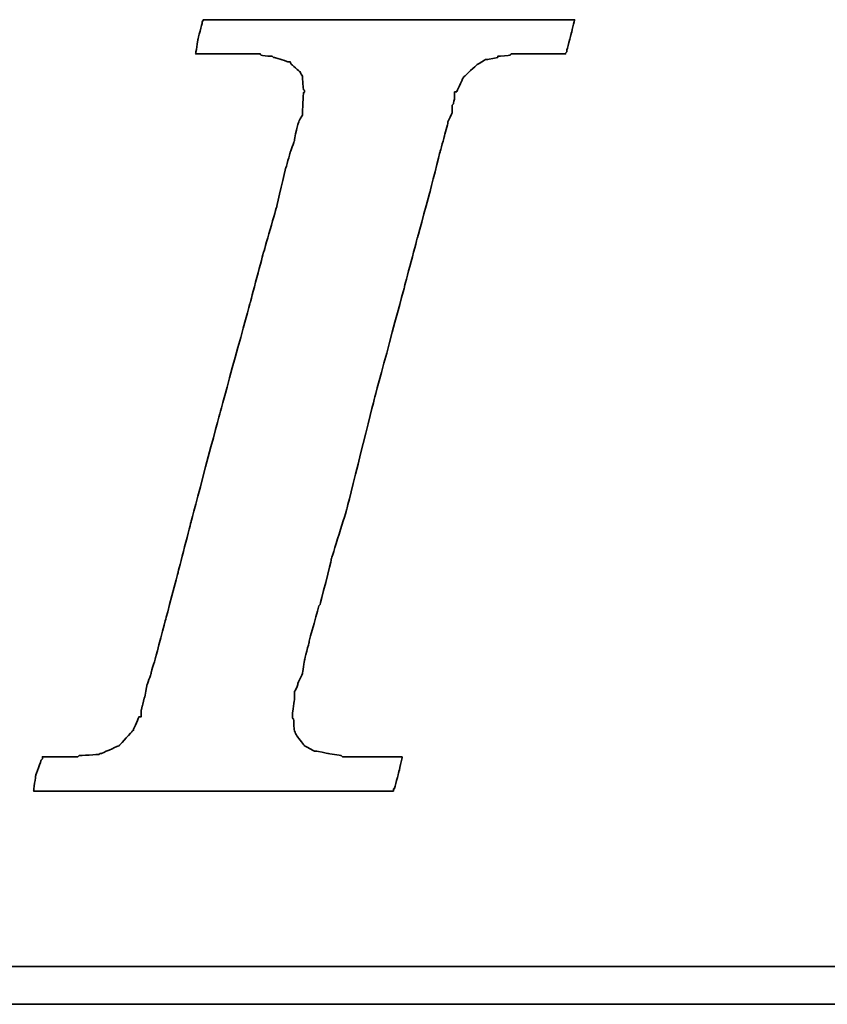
# Model space of a CAD drawing. Header units: millimetres. Extents: x 725 to 1014, y 326 to 423.
# Tile 33 of 51: x 947.14 to 950.37, y 350.6 to 354.54. Entities that reach past the tile are written whole.
import ezdxf

# ---------------------------------------------------------------- set-up
doc = ezdxf.new("R2010")
doc.units = ezdxf.units.MM
doc.header["$LTSCALE"] = 0.15
doc.layers.add('DIM', color=4, linetype='CONTINUOUS')
doc.layers.add('layer 1', color=7, linetype='CONTINUOUS')

# ---------------------------------------------------------------- blocks, each defined once
blk = doc.blocks.new('TBI MOTION logo(完整正式版)')
at = {"layer": 'layer 1', "color": 22, "lineweight": 35}
for points, knots in [([(-40.59125, -7.94375), (-40.59125, -7.94375), (-40.97375, -7.94375), (-40.97375, -7.94375), (-40.97375, -7.94375), (-40.97375, -7.94375), (-41.38125, -7.94375), (-41.38125, -7.94375), (-41.38125, -7.94375), (-41.38125, -7.94375), (-41.54875, -7.94375), (-41.54875, -7.94375), (-41.54875, -7.94375), (-41.54875, -7.94375), (-41.59875, -7.94375), (-41.59875, -7.94375), (-41.59875, -7.94375), (-41.59875, -7.94375), (-41.88375, -7.94375), (-41.88375, -7.94375), (-41.88375, -7.94375), (-41.88375, -7.94375), (-41.90875, -7.91875), (-41.90875, -7.91875), (-41.90875, -7.91875), (-41.90875, -7.91875), (-42.19875, -7.87125), (-42.19875, -7.87125), (-42.19875, -7.87125), (-42.19875, -7.87125), (-42.43875, -7.82375), (-42.43875, -7.82375), (-42.43875, -7.82375), (-42.43875, -7.82375), (-42.45875, -7.82375), (-42.45875, -7.82375), (-42.45875, -7.82375), (-42.45875, -7.82375), (-42.48625, -7.82375), (-42.48625, -7.82375), (-42.48625, -7.82375), (-42.48625, -7.82375), (-42.67625, -7.72375), (-42.67625, -7.72375), (-42.67625, -7.72375), (-42.67625, -7.72375), (-42.70125, -7.70375), (-42.70125, -7.70375), (-42.70125, -7.70375), (-42.70125, -7.70375), (-42.72375, -7.67875), (-42.72375, -7.67875), (-42.72375, -7.67875), (-42.72375, -7.67875), (-42.86875, -7.48875), (-42.86875, -7.48875), (-42.86875, -7.48875), (-42.86875, -7.48875), (-42.89375, -7.43875), (-42.89375, -7.43875), (-42.89375, -7.43875), (-42.89375, -7.43875), (-42.91875, -7.38875), (-42.91875, -7.38875), (-42.91875, -7.38875), (-42.91875, -7.38875), (-42.93875, -7.12875), (-42.93875, -7.12875), (-42.93875, -7.12875), (-42.93875, -7.12875), (-42.96375, -7.10375), (-42.96375, -7.10375), (-42.96375, -7.10375), (-42.96375, -7.10375), (-42.96375, -7.05375), (-42.96375, -7.05375), (-42.96375, -7.05375), (-42.96375, -7.05375), (-42.96375, -7.00875), (-42.96375, -7.00875), (-42.96375, -7.00875), (-42.96375, -7.00875), (-42.91875, -6.69625), (-42.91875, -6.69625), (-42.91875, -6.69625), (-42.91875, -6.69625), (-42.91875, -6.62375), (-42.91875, -6.62375), (-42.91875, -6.62375), (-42.91875, -6.62375), (-42.91875, -6.59625), (-42.91875, -6.59625), (-42.91875, -6.59625), (-42.91875, -6.59625), (-42.91875, -6.57375), (-42.91875, -6.57375), (-42.91875, -6.57375), (-42.91875, -6.57375), (-42.91875, -6.52875), (-42.91875, -6.52875), (-42.91875, -6.52875), (-42.91875, -6.52875), (-42.89375, -6.50375), (-42.89375, -6.50375), (-42.89375, -6.50375), (-42.89375, -6.50375), (-42.84375, -6.38375), (-42.84375, -6.38375), (-42.84375, -6.38375), (-42.84375, -6.38375), (-42.84375, -6.35875), (-42.84375, -6.35875), (-42.84375, -6.35875), (-42.84375, -6.35875), (-42.74625, -6.14375), (-42.74625, -6.14375), (-42.74625, -6.14375), (-42.74625, -6.14375), (-42.70125, -5.85375), (-42.70125, -5.85375), (-42.70125, -5.85375), (-42.70125, -5.85375), (-42.60375, -5.47125), (-42.60375, -5.47125), (-42.60375, -5.47125), (-42.60375, -5.47125), (-42.60375, -5.44875), (-42.60375, -5.44875), (-42.60375, -5.44875), (-42.60375, -5.44875), (-42.38875, -4.67875), (-42.38875, -4.67875), (-42.38875, -4.67875), (-42.38875, -4.67875), (-42.36375, -4.65375), (-42.36375, -4.65375), (-42.36375, -4.65375), (-42.36375, -4.65375), (-42.12375, -3.69625), (-42.12375, -3.69625), (-42.12375, -3.69625), (-42.12375, -3.69625), (-42.12375, -3.67374), (-42.12375, -3.67374), (-42.12375, -3.67374), (-42.12375, -3.67374), (-41.78875, -2.59374), (-41.78875, -2.59374), (-41.78875, -2.59374), (-41.78875, -2.59374), (-41.18875, -0.19375), (-41.18875, -0.19375), (-41.18875, -0.19375), (-41.18875, -0.19375), (-40.54375, 2.20624), (-40.54375, 2.20624), (-40.54375, 2.20624), (-40.54375, 2.20624), (-40.25375, 3.30875), (-40.25375, 3.30875), (-40.25375, 3.30875), (-40.25375, 3.30875), (-39.98875, 4.27125), (-39.98875, 4.27125), (-39.98875, 4.27125), (-39.98875, 4.27125), (-39.77375, 5.13125), (-39.77375, 5.13125), (-39.77375, 5.13125), (-39.77375, 5.13125), (-39.67875, 5.47125), (-39.67875, 5.47125), (-39.67875, 5.47125), (-39.67875, 5.47125), (-39.60375, 5.75625), (-39.60375, 5.75625), (-39.60375, 5.75625), (-39.60375, 5.75625), (-39.60375, 5.78125), (-39.60375, 5.78125), (-39.60375, 5.78125), (-39.60375, 5.78125), (-39.50875, 5.97125), (-39.50875, 5.97125), (-39.50875, 5.97125), (-39.50875, 5.97125), (-39.50875, 6.13875), (-39.50875, 6.13875), (-39.50875, 6.13875), (-39.50875, 6.13875), (-39.48625, 6.16625), (-39.48625, 6.16625), (-39.48625, 6.16625), (-39.48625, 6.16625), (-39.46125, 6.28625), (-39.46125, 6.28625), (-39.46125, 6.28625), (-39.46125, 6.28625), (-39.46125, 6.42625), (-39.46125, 6.42625), (-39.46125, 6.42625), (-39.46125, 6.42625), (-39.41375, 6.42625), (-39.41375, 6.42625), (-39.41375, 6.42625), (-39.41375, 6.42625), (-39.29375, 6.69125), (-39.29375, 6.69125), (-39.29375, 6.69125), (-39.29375, 6.69125), (-39.26875, 6.74125), (-39.26875, 6.74125), (-39.26875, 6.74125), (-39.26875, 6.74125), (-39.24375, 6.76625), (-39.24375, 6.76625), (-39.24375, 6.76625), (-39.24375, 6.76625), (-38.98375, 7.00624), (-38.98375, 7.00624), (-38.98375, 7.00624), (-38.98375, 7.00624), (-38.95625, 7.02624), (-38.95625, 7.02624), (-38.95625, 7.02624), (-38.95625, 7.02624), (-38.78875, 7.12624), (-38.78875, 7.12624), (-38.78875, 7.12624), (-38.78875, 7.12624), (-38.76375, 7.12624), (-38.76375, 7.12624), (-38.76375, 7.12624), (-38.76375, 7.12624), (-38.74375, 7.12624), (-38.74375, 7.12624), (-38.74375, 7.12624), (-38.74375, 7.12624), (-38.52875, 7.17125), (-38.52875, 7.17125), (-38.52875, 7.17125), (-38.52875, 7.17125), (-38.52875, 7.19624), (-38.52875, 7.19624), (-38.52875, 7.19624), (-38.52875, 7.19624), (-38.50375, 7.19624), (-38.50375, 7.19624), (-38.50375, 7.19624), (-38.50375, 7.19624), (-38.26125, 7.21875), (-38.26125, 7.21875), (-38.26125, 7.21875), (-38.26125, 7.21875), (-38.23875, 7.24624), (-38.23875, 7.24624), (-38.23875, 7.24624), (-38.23875, 7.24624), (-38.21625, 7.24624), (-38.21625, 7.24624), (-38.21625, 7.24624), (-38.21625, 7.24624), (-38.18875, 7.24624), (-38.18875, 7.24624), (-38.18875, 7.24624), (-38.18875, 7.24624), (-37.90375, 7.24624), (-37.90375, 7.24624), (-37.90375, 7.24624), (-37.90375, 7.24624), (-37.85375, 7.24624), (-37.85375, 7.24624), (-37.85375, 7.24624), (-37.85375, 7.24624), (-37.75875, 7.24624), (-37.75875, 7.24624), (-37.75875, 7.24624), (-37.75875, 7.24624), (-37.42375, 7.24624), (-37.42375, 7.24624), (-37.42375, 7.24624), (-37.42375, 7.24624), (-37.08875, 7.24624), (-37.08875, 7.24624), (-37.08875, 7.24624), (-37.08875, 7.24624), (-37.06375, 7.24624), (-37.06375, 7.24624), (-37.06375, 7.24624), (-37.06375, 7.24624), (-37.06375, 7.26624), (-37.06375, 7.26624), (-37.06375, 7.26624), (-37.06375, 7.26624), (-37.03875, 7.29125), (-37.03875, 7.29125), (-37.03875, 7.29125), (-37.03875, 7.29125), (-37.03875, 7.31625), (-37.03875, 7.31625), (-37.03875, 7.31625), (-37.03875, 7.31625), (-36.94125, 7.67625), (-36.94125, 7.67625), (-36.94125, 7.67625), (-36.94125, 7.67625), (-36.86875, 7.98625), (-36.86875, 7.98625), (-36.86875, 7.98625), (-36.86875, 7.98625), (-36.98875, 7.98625), (-36.98875, 7.98625), (-36.98875, 7.98625), (-36.98875, 7.98625), (-37.42375, 7.98625), (-37.42375, 7.98625), (-37.42375, 7.98625), (-37.42375, 7.98625), (-37.94875, 7.98625), (-37.94875, 7.98625), (-37.94875, 7.98625), (-37.94875, 7.98625), (-38.57375, 7.98625), (-38.57375, 7.98625), (-38.57375, 7.98625), (-38.57375, 7.98625), (-39.29375, 7.98625), (-39.29375, 7.98625), (-39.29375, 7.98625), (-39.29375, 7.98625), (-40.82875, 7.98625), (-40.82875, 7.98625), (-40.82875, 7.98625), (-40.82875, 7.98625), (-42.36375, 7.98625), (-42.36375, 7.98625), (-42.36375, 7.98625), (-42.36375, 7.98625), (-43.08375, 7.98625), (-43.08375, 7.98625), (-43.08375, 7.98625), (-43.08375, 7.98625), (-43.70875, 7.98625), (-43.70875, 7.98625), (-43.70875, 7.98625), (-43.70875, 7.98625), (-44.23375, 7.98625), (-44.23375, 7.98625), (-44.23375, 7.98625), (-44.23375, 7.98625), (-44.66875, 7.98625), (-44.66875, 7.98625), (-44.66875, 7.98625), (-44.66875, 7.98625), (-44.88375, 7.98625), (-44.88375, 7.98625), (-44.88375, 7.98625), (-44.88375, 7.98625), (-44.90875, 7.94125), (-44.90875, 7.94125), (-44.90875, 7.94125), (-44.90875, 7.94125), (-44.90875, 7.91625), (-44.90875, 7.91625), (-44.90875, 7.91625), (-44.90875, 7.91625), (-45.00375, 7.55625), (-45.00375, 7.55625), (-45.00375, 7.55625), (-45.00375, 7.55625), (-45.05375, 7.24624), (-45.05375, 7.24624), (-45.05375, 7.24624), (-45.05375, 7.24624), (-44.61875, 7.24624), (-44.61875, 7.24624), (-44.61875, 7.24624), (-44.61875, 7.24624), (-44.11375, 7.24624), (-44.11375, 7.24624), (-44.11375, 7.24624), (-44.11375, 7.24624), (-43.99375, 7.24624), (-43.99375, 7.24624), (-43.99375, 7.24624), (-43.99375, 7.24624), (-43.94625, 7.24624), (-43.94625, 7.24624), (-43.94625, 7.24624), (-43.94625, 7.24624), (-43.92374, 7.24624), (-43.92374, 7.24624), (-43.92374, 7.24624), (-43.92374, 7.24624), (-43.65875, 7.24624), (-43.65875, 7.24624), (-43.65875, 7.24624), (-43.65875, 7.24624), (-43.63875, 7.21875), (-43.63875, 7.21875), (-43.63875, 7.21875), (-43.63875, 7.21875), (-43.46875, 7.19624), (-43.46875, 7.19624), (-43.46875, 7.19624), (-43.46875, 7.19624), (-43.39875, 7.19624), (-43.39875, 7.19624), (-43.39875, 7.19624), (-43.39875, 7.19624), (-43.37125, 7.17125), (-43.37125, 7.17125), (-43.37125, 7.17125), (-43.37125, 7.17125), (-43.34875, 7.17125), (-43.34875, 7.17125), (-43.34875, 7.17125), (-43.34875, 7.17125), (-43.20375, 7.12624), (-43.20375, 7.12624), (-43.20375, 7.12624), (-43.20375, 7.12624), (-43.05875, 7.07624), (-43.05875, 7.07624), (-43.05875, 7.07624), (-43.05875, 7.07624), (-43.01375, 7.07624), (-43.01375, 7.07624), (-43.01375, 7.07624), (-43.01375, 7.07624), (-42.98875, 7.02624), (-42.98875, 7.02624), (-42.98875, 7.02624), (-42.98875, 7.02624), (-42.79875, 6.86125), (-42.79875, 6.86125), (-42.79875, 6.86125), (-42.79875, 6.86125), (-42.77375, 6.81125), (-42.77375, 6.81125), (-42.77375, 6.81125), (-42.77375, 6.81125), (-42.74625, 6.76625), (-42.74625, 6.76625), (-42.74625, 6.76625), (-42.74625, 6.76625), (-42.72375, 6.47625), (-42.72375, 6.47625), (-42.72375, 6.47625), (-42.72375, 6.47625), (-42.70125, 6.45124), (-42.70125, 6.45124), (-42.70125, 6.45124), (-42.70125, 6.45124), (-42.70125, 6.42625), (-42.70125, 6.42625), (-42.70125, 6.42625), (-42.70125, 6.42625), (-42.72375, 6.40625), (-42.72375, 6.40625), (-42.72375, 6.40625), (-42.72375, 6.40625), (-42.74625, 5.97125), (-42.74625, 5.97125), (-42.74625, 5.97125), (-42.74625, 5.97125), (-42.74625, 5.94625), (-42.74625, 5.94625), (-42.74625, 5.94625), (-42.74625, 5.94625), (-42.74625, 5.92625), (-42.74625, 5.92625), (-42.74625, 5.92625), (-42.74625, 5.92625), (-42.77375, 5.87625), (-42.77375, 5.87625), (-42.77375, 5.87625), (-42.77375, 5.87625), (-42.81875, 5.80625), (-42.81875, 5.80625), (-42.81875, 5.80625), (-42.81875, 5.80625), (-42.86875, 5.63625), (-42.86875, 5.63625), (-42.86875, 5.63625), (-42.86875, 5.63625), (-42.91875, 5.39625), (-42.91875, 5.39625), (-42.91875, 5.39625), (-42.91875, 5.39625), (-42.91875, 5.37124), (-42.91875, 5.37124), (-42.91875, 5.37124), (-42.91875, 5.37124), (-43.01375, 5.10874), (-43.01375, 5.10874), (-43.01375, 5.10874), (-43.01375, 5.10874), (-43.10875, 4.77124), (-43.10875, 4.77124), (-43.10875, 4.77124), (-43.10875, 4.77124), (-43.29875, 3.95625), (-43.29875, 3.95625), (-43.29875, 3.95625), (-43.29875, 3.95625), (-43.58875, 2.95125), (-43.58875, 2.95125), (-43.58875, 2.95125), (-43.58875, 2.95125), (-43.87375, 1.87125), (-43.87375, 1.87125), (-43.87375, 1.87125), (-43.87375, 1.87125), (-44.52625, -0.50374), (-44.52625, -0.50374), (-44.52625, -0.50374), (-44.52625, -0.50374), (-45.14875, -2.85375), (-45.14875, -2.85375), (-45.14875, -2.85375), (-45.14875, -2.85375), (-45.43375, -3.95875), (-45.43375, -3.95875), (-45.43375, -3.95875), (-45.43375, -3.95875), (-45.69875, -4.96875), (-45.69875, -4.96875), (-45.69875, -4.96875), (-45.69875, -4.96875), (-45.91375, -5.78375), (-45.91375, -5.78375), (-45.91375, -5.78375), (-45.91375, -5.78375), (-46.01375, -6.11875), (-46.01375, -6.11875), (-46.01375, -6.11875), (-46.01375, -6.11875), (-46.01375, -6.14375), (-46.01375, -6.14375), (-46.01375, -6.14375), (-46.01375, -6.14375), (-46.10875, -6.40875), (-46.10875, -6.40875), (-46.10875, -6.40875), (-46.10875, -6.40875), (-46.15375, -6.64875), (-46.15375, -6.64875), (-46.15375, -6.64875), (-46.15375, -6.64875), (-46.20375, -6.83875), (-46.20375, -6.83875), (-46.20375, -6.83875), (-46.20375, -6.83875), (-46.22875, -6.93375), (-46.22875, -6.93375), (-46.22875, -6.93375), (-46.22875, -6.93375), (-46.22875, -7.07875), (-46.22875, -7.07875), (-46.22875, -7.07875), (-46.22875, -7.07875), (-46.27375, -7.07875), (-46.27375, -7.07875), (-46.27375, -7.07875), (-46.27375, -7.07875), (-46.39375, -7.34375), (-46.39375, -7.34375), (-46.39375, -7.34375), (-46.39375, -7.34375), (-46.39375, -7.36875), (-46.39375, -7.36875), (-46.39375, -7.36875), (-46.39375, -7.36875), (-46.42125, -7.38875), (-46.42125, -7.38875), (-46.42125, -7.38875), (-46.42125, -7.38875), (-46.68375, -7.67875), (-46.68375, -7.67875), (-46.68375, -7.67875), (-46.68375, -7.67875), (-46.70875, -7.70375), (-46.70875, -7.70375), (-46.70875, -7.70375), (-46.70875, -7.70375), (-46.75375, -7.72375), (-46.75375, -7.72375), (-46.75375, -7.72375), (-46.75375, -7.72375), (-47.08875, -7.87125), (-47.08875, -7.87125), (-47.08875, -7.87125), (-47.08875, -7.87125), (-47.11625, -7.87125), (-47.11625, -7.87125), (-47.11625, -7.87125), (-47.11625, -7.87125), (-47.13875, -7.89375), (-47.13875, -7.89375), (-47.13875, -7.89375), (-47.13875, -7.89375), (-47.56875, -7.91875), (-47.56875, -7.91875), (-47.56875, -7.91875), (-47.56875, -7.91875), (-47.59625, -7.94375), (-47.59625, -7.94375), (-47.59625, -7.94375), (-47.59625, -7.94375), (-47.64375, -7.94375), (-47.64375, -7.94375), (-47.64375, -7.94375), (-47.64375, -7.94375), (-47.73625, -7.94375), (-47.73625, -7.94375), (-47.73625, -7.94375), (-47.73625, -7.94375), (-48.07375, -7.94375), (-48.07375, -7.94375), (-48.07375, -7.94375), (-48.07375, -7.94375), (-48.36125, -7.94375), (-48.36125, -7.94375), (-48.36125, -7.94375), (-48.36125, -7.94375), (-48.36125, -7.96625), (-48.36125, -7.96625), (-48.36125, -7.96625), (-48.36125, -7.96625), (-48.36125, -7.99125), (-48.36125, -7.99125), (-48.36125, -7.99125), (-48.36125, -7.99125), (-48.38875, -8.01375), (-48.38875, -8.01375), (-48.38875, -8.01375), (-48.38875, -8.01375), (-48.50875, -8.34875), (-48.50875, -8.34875), (-48.50875, -8.34875), (-48.50875, -8.34875), (-48.55375, -8.68625), (-48.55375, -8.68625), (-48.55375, -8.68625), (-48.55375, -8.68625), (-48.45875, -8.68625), (-48.45875, -8.68625), (-48.45875, -8.68625), (-48.45875, -8.68625), (-48.07375, -8.68625), (-48.07375, -8.68625), (-48.07375, -8.68625), (-48.07375, -8.68625), (-47.52375, -8.68625), (-47.52375, -8.68625), (-47.52375, -8.68625), (-47.52375, -8.68625), (-46.92375, -8.68625), (-46.92375, -8.68625), (-46.92375, -8.68625), (-46.92375, -8.68625), (-46.25375, -8.68625), (-46.25375, -8.68625), (-46.25375, -8.68625), (-46.25375, -8.68625), (-46.20375, -8.68625), (-46.20375, -8.68625), (-46.20375, -8.68625), (-46.20375, -8.68625), (-44.71375, -8.68625), (-44.71375, -8.68625), (-44.71375, -8.68625), (-44.71375, -8.68625), (-43.22875, -8.68625), (-43.22875, -8.68625), (-43.22875, -8.68625), (-43.22875, -8.68625), (-42.55875, -8.68625), (-42.55875, -8.68625), (-42.55875, -8.68625), (-42.55875, -8.68625), (-42.50875, -8.68625), (-42.50875, -8.68625), (-42.50875, -8.68625), (-42.50875, -8.68625), (-41.93375, -8.68625), (-41.93375, -8.68625), (-41.93375, -8.68625), (-41.93375, -8.68625), (-41.38125, -8.68625), (-41.38125, -8.68625), (-41.38125, -8.68625), (-41.38125, -8.68625), (-40.97375, -8.68625), (-40.97375, -8.68625), (-40.97375, -8.68625), (-40.97375, -8.68625), (-40.78125, -8.68625), (-40.78125, -8.68625), (-40.78125, -8.68625), (-40.78125, -8.68625), (-40.78125, -8.63875), (-40.78125, -8.63875), (-40.78125, -8.63875), (-40.78125, -8.63875), (-40.75875, -8.63875), (-40.75875, -8.63875), (-40.75875, -8.63875), (-40.75875, -8.63875), (-40.66375, -8.27875), (-40.66375, -8.27875), (-40.66375, -8.27875), (-40.66375, -8.27875), (-40.59125, -7.94375), (-40.59125, -7.94375)], [0, 0, 0, 0, 0.00558659, 0.00558659, 0.00558659, 0.0055866, 0.01117318, 0.01117318, 0.01117318, 0.01117319, 0.01675978, 0.01675978, 0.01675978, 0.01675979, 0.02234637, 0.02234637, 0.02234637, 0.02234638, 0.02793296, 0.02793296, 0.02793296, 0.02793297, 0.03351955, 0.03351955, 0.03351955, 0.03351956, 0.03910615, 0.03910615, 0.03910615, 0.03910616, 0.04469274, 0.04469274, 0.04469274, 0.04469275, 0.05027933, 0.05027933, 0.05027933, 0.05027934, 0.05586592, 0.05586592, 0.05586592, 0.05586593, 0.06145251, 0.06145251, 0.06145251, 0.06145252, 0.06703911, 0.06703911, 0.06703911, 0.06703912, 0.0726257, 0.0726257, 0.0726257, 0.07262571, 0.07821229, 0.07821229, 0.07821229, 0.0782123, 0.08379888, 0.08379888, 0.08379888, 0.08379889, 0.08938547, 0.08938547, 0.08938547, 0.08938548, 0.09497207, 0.09497207, 0.09497207, 0.09497208, 0.10055866, 0.10055866, 0.10055866, 0.10055867, 0.10614525, 0.10614525, 0.10614525, 0.10614526, 0.11173184, 0.11173184, 0.11173184, 0.11173185, 0.11731844, 0.11731844, 0.11731844, 0.11731845, 0.12290503, 0.12290503, 0.12290503, 0.12290504, 0.12849162, 0.12849162, 0.12849162, 0.12849163, 0.13407821, 0.13407821, 0.13407821, 0.13407822, 0.1396648, 0.1396648, 0.1396648, 0.13966481, 0.1452514, 0.1452514, 0.1452514, 0.14525141, 0.15083799, 0.15083799, 0.15083799, 0.150838, 0.15642458, 0.15642458, 0.15642458, 0.15642459, 0.16201117, 0.16201117, 0.16201117, 0.16201118, 0.16759777, 0.16759777, 0.16759777, 0.16759778, 0.17318436, 0.17318436, 0.17318436, 0.17318437, 0.17877095, 0.17877095, 0.17877095, 0.17877096, 0.18435754, 0.18435754, 0.18435754, 0.18435755, 0.18994413, 0.18994413, 0.18994413, 0.18994414, 0.19553073, 0.19553073, 0.19553073, 0.19553074, 0.20111732, 0.20111732, 0.20111732, 0.20111733, 0.20670391, 0.20670391, 0.20670391, 0.20670392, 0.2122905, 0.2122905, 0.2122905, 0.21229051, 0.21787709, 0.21787709, 0.21787709, 0.2178771, 0.22346369, 0.22346369, 0.22346369, 0.2234637, 0.22905028, 0.22905028, 0.22905028, 0.22905029, 0.23463687, 0.23463687, 0.23463687, 0.23463688, 0.24022346, 0.24022346, 0.24022346, 0.24022347, 0.24581006, 0.24581006, 0.24581006, 0.24581007, 0.25139665, 0.25139665, 0.25139665, 0.25139666, 0.25698324, 0.25698324, 0.25698324, 0.25698325, 0.26256983, 0.26256983, 0.26256983, 0.26256984, 0.26815642, 0.26815642, 0.26815642, 0.26815643, 0.27374302, 0.27374302, 0.27374302, 0.27374303, 0.27932961, 0.27932961, 0.27932961, 0.27932962, 0.2849162, 0.2849162, 0.2849162, 0.28491621, 0.29050279, 0.29050279, 0.29050279, 0.2905028, 0.29608939, 0.29608939, 0.29608939, 0.2960894, 0.30167598, 0.30167598, 0.30167598, 0.30167599, 0.30726257, 0.30726257, 0.30726257, 0.30726258, 0.31284916, 0.31284916, 0.31284916, 0.31284917, 0.31843575, 0.31843575, 0.31843575, 0.31843576, 0.32402235, 0.32402235, 0.32402235, 0.32402236, 0.32960894, 0.32960894, 0.32960894, 0.32960895, 0.33519553, 0.33519553, 0.33519553, 0.33519554, 0.34078212, 0.34078212, 0.34078212, 0.34078213, 0.34636872, 0.34636872, 0.34636872, 0.34636873, 0.35195531, 0.35195531, 0.35195531, 0.35195532, 0.3575419, 0.3575419, 0.3575419, 0.35754191, 0.36312849, 0.36312849, 0.36312849, 0.3631285, 0.36871508, 0.36871508, 0.36871508, 0.36871509, 0.37430168, 0.37430168, 0.37430168, 0.37430169, 0.37988827, 0.37988827, 0.37988827, 0.37988828, 0.38547486, 0.38547486, 0.38547486, 0.38547487, 0.39106145, 0.39106145, 0.39106145, 0.39106146, 0.39664804, 0.39664804, 0.39664804, 0.39664805, 0.40223464, 0.40223464, 0.40223464, 0.40223465, 0.40782123, 0.40782123, 0.40782123, 0.40782124, 0.41340782, 0.41340782, 0.41340782, 0.41340783, 0.41899441, 0.41899441, 0.41899441, 0.41899442, 0.42458101, 0.42458101, 0.42458101, 0.42458102, 0.4301676, 0.4301676, 0.4301676, 0.43016761, 0.43575419, 0.43575419, 0.43575419, 0.4357542, 0.44134078, 0.44134078, 0.44134078, 0.44134079, 0.44692737, 0.44692737, 0.44692737, 0.44692738, 0.45251397, 0.45251397, 0.45251397, 0.45251398, 0.45810056, 0.45810056, 0.45810056, 0.45810057, 0.46368715, 0.46368715, 0.46368715, 0.46368716, 0.46927374, 0.46927374, 0.46927374, 0.46927375, 0.47486034, 0.47486034, 0.47486034, 0.47486035, 0.48044693, 0.48044693, 0.48044693, 0.48044694, 0.48603352, 0.48603352, 0.48603352, 0.48603353, 0.49162011, 0.49162011, 0.49162011, 0.49162012, 0.4972067, 0.4972067, 0.4972067, 0.49720671, 0.5027933, 0.5027933, 0.5027933, 0.50279331, 0.50837989, 0.50837989, 0.50837989, 0.5083799, 0.51396648, 0.51396648, 0.51396648, 0.51396649, 0.51955307, 0.51955307, 0.51955307, 0.51955308, 0.52513966, 0.52513966, 0.52513966, 0.52513967, 0.53072626, 0.53072626, 0.53072626, 0.53072627, 0.53631285, 0.53631285, 0.53631285, 0.53631286, 0.54189944, 0.54189944, 0.54189944, 0.54189945, 0.54748603, 0.54748603, 0.54748603, 0.54748604, 0.55307263, 0.55307263, 0.55307263, 0.55307264, 0.55865922, 0.55865922, 0.55865922, 0.55865923, 0.56424581, 0.56424581, 0.56424581, 0.56424582, 0.5698324, 0.5698324, 0.5698324, 0.56983241, 0.57541899, 0.57541899, 0.57541899, 0.575419, 0.58100559, 0.58100559, 0.58100559, 0.5810056, 0.58659218, 0.58659218, 0.58659218, 0.58659219, 0.59217877, 0.59217877, 0.59217877, 0.59217878, 0.59776536, 0.59776536, 0.59776536, 0.59776537, 0.60335196, 0.60335196, 0.60335196, 0.60335197, 0.60893855, 0.60893855, 0.60893855, 0.60893856, 0.61452514, 0.61452514, 0.61452514, 0.61452515, 0.62011173, 0.62011173, 0.62011173, 0.62011174, 0.62569832, 0.62569832, 0.62569832, 0.62569833, 0.63128492, 0.63128492, 0.63128492, 0.63128493, 0.63687151, 0.63687151, 0.63687151, 0.63687152, 0.6424581, 0.6424581, 0.6424581, 0.64245811, 0.64804469, 0.64804469, 0.64804469, 0.6480447, 0.65363128, 0.65363128, 0.65363128, 0.65363129, 0.65921788, 0.65921788, 0.65921788, 0.65921789, 0.66480447, 0.66480447, 0.66480447, 0.66480448, 0.67039106, 0.67039106, 0.67039106, 0.67039107, 0.67597765, 0.67597765, 0.67597765, 0.67597766, 0.68156425, 0.68156425, 0.68156425, 0.68156426, 0.68715084, 0.68715084, 0.68715084, 0.68715085, 0.69273743, 0.69273743, 0.69273743, 0.69273744, 0.69832402, 0.69832402, 0.69832402, 0.69832403, 0.70391061, 0.70391061, 0.70391061, 0.70391062, 0.70949721, 0.70949721, 0.70949721, 0.70949722, 0.7150838, 0.7150838, 0.7150838, 0.71508381, 0.72067039, 0.72067039, 0.72067039, 0.7206704, 0.72625698, 0.72625698, 0.72625698, 0.72625699, 0.73184358, 0.73184358, 0.73184358, 0.73184359, 0.73743017, 0.73743017, 0.73743017, 0.73743018, 0.74301676, 0.74301676, 0.74301676, 0.74301677, 0.74860335, 0.74860335, 0.74860335, 0.74860336, 0.75418994, 0.75418994, 0.75418994, 0.75418995, 0.75977654, 0.75977654, 0.75977654, 0.75977655, 0.76536313, 0.76536313, 0.76536313, 0.76536314, 0.77094972, 0.77094972, 0.77094972, 0.77094973, 0.77653631, 0.77653631, 0.77653631, 0.77653632, 0.78212291, 0.78212291, 0.78212291, 0.78212292, 0.7877095, 0.7877095, 0.7877095, 0.78770951, 0.79329609, 0.79329609, 0.79329609, 0.7932961, 0.79888268, 0.79888268, 0.79888268, 0.79888269, 0.80446927, 0.80446927, 0.80446927, 0.80446928, 0.81005587, 0.81005587, 0.81005587, 0.81005588, 0.81564246, 0.81564246, 0.81564246, 0.81564247, 0.82122905, 0.82122905, 0.82122905, 0.82122906, 0.82681564, 0.82681564, 0.82681564, 0.82681565, 0.83240223, 0.83240223, 0.83240223, 0.83240224, 0.83798883, 0.83798883, 0.83798883, 0.83798884, 0.84357542, 0.84357542, 0.84357542, 0.84357543, 0.84916201, 0.84916201, 0.84916201, 0.84916202, 0.8547486, 0.8547486, 0.8547486, 0.85474861, 0.8603352, 0.8603352, 0.8603352, 0.86033521, 0.86592179, 0.86592179, 0.86592179, 0.8659218, 0.87150838, 0.87150838, 0.87150838, 0.87150839, 0.87709497, 0.87709497, 0.87709497, 0.87709498, 0.88268156, 0.88268156, 0.88268156, 0.88268157, 0.88826816, 0.88826816, 0.88826816, 0.88826817, 0.89385475, 0.89385475, 0.89385475, 0.89385476, 0.89944134, 0.89944134, 0.89944134, 0.89944135, 0.90502793, 0.90502793, 0.90502793, 0.90502794, 0.91061453, 0.91061453, 0.91061453, 0.91061454, 0.91620112, 0.91620112, 0.91620112, 0.91620113, 0.92178771, 0.92178771, 0.92178771, 0.92178772, 0.9273743, 0.9273743, 0.9273743, 0.92737431, 0.93296089, 0.93296089, 0.93296089, 0.9329609, 0.93854749, 0.93854749, 0.93854749, 0.9385475, 0.94413408, 0.94413408, 0.94413408, 0.94413409, 0.94972067, 0.94972067, 0.94972067, 0.94972068, 0.95530726, 0.95530726, 0.95530726, 0.95530727, 0.96089385, 0.96089385, 0.96089385, 0.96089386, 0.96648045, 0.96648045, 0.96648045, 0.96648046, 0.97206704, 0.97206704, 0.97206704, 0.97206705, 0.97765363, 0.97765363, 0.97765363, 0.97765364, 0.98324022, 0.98324022, 0.98324022, 0.98324023, 0.98882682, 0.98882682, 0.98882682, 0.98882683, 0.99441341, 0.99441341, 0.99441341, 0.99441342, 1, 1, 1, 1]), ([(75.90875, -9.47875), (75.90875, -9.47875), (75.90875, -12.28625), (75.90875, -12.28625), (75.90875, -12.28625), (75.90875, -12.28625), (75.90875, -12.47875), (75.90875, -12.47875), (75.90875, -12.47875), (75.90875, -12.47875), (75.71625, -12.47875), (75.71625, -12.47875), (75.71625, -12.47875), (75.71625, -12.47875), (-88.32875, -12.47875), (-88.32875, -12.47875), (-88.32875, -12.47875), (-88.32875, -12.47875), (-88.32875, -13.29375), (-88.32875, -13.29375), (-88.32875, -13.29375), (-88.32875, -13.29375), (82.89125, -13.29375), (82.89125, -13.29375), (82.89125, -13.29375), (82.89125, -13.29375), (75.90875, -9.47875), (75.90875, -9.47875)], [0, 0, 0, 0, 0.14285714, 0.14285714, 0.14285714, 0.14285715, 0.28571429, 0.28571429, 0.28571429, 0.2857143, 0.42857143, 0.42857143, 0.42857143, 0.42857144, 0.57142857, 0.57142857, 0.57142857, 0.57142858, 0.71428571, 0.71428571, 0.71428571, 0.71428572, 0.85714286, 0.85714286, 0.85714286, 0.85714287, 1, 1, 1, 1])]:
    blk.add_open_spline(points, degree=3, knots=knots, dxfattribs=at)

msp = doc.modelspace()

# ---------------------------------------------------------------- block references
at = {"layer": 'DIM', "color": 7, "xscale": 0.1852549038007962, "yscale": 0.1852549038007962, "zscale": 0.1852549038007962}
msp.add_blockref('TBI MOTION logo(完整正式版)', (956.1882, 353.0618), dxfattribs=at)

doc.saveas('drawing.dxf')
